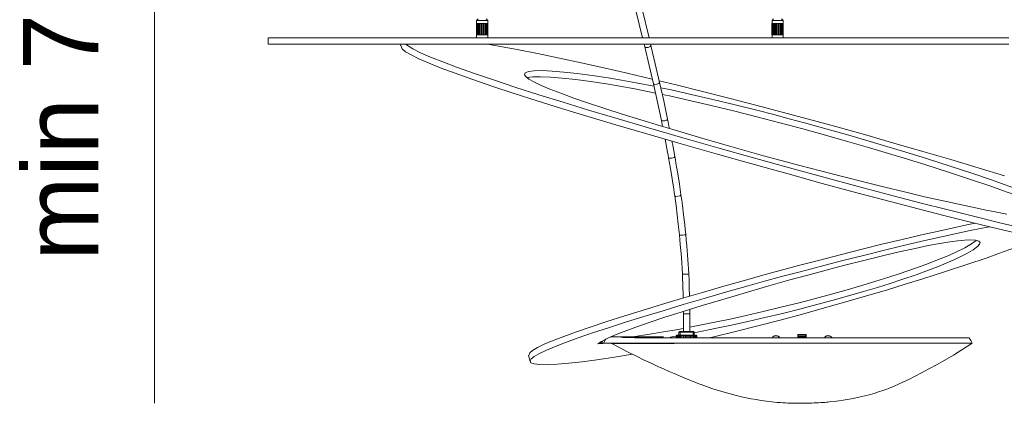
# Model space of a CAD drawing. Header units: inches. Extents: x 6.96 to 9.79, y -11.91 to -6.86.
# Tile 2 of 6: x 6.96 to 8.75, y -8.94 to -8.24. Entities that reach past the tile are written whole.
import ezdxf

# ---------------------------------------------------------------- set-up
doc = ezdxf.new("R2010")
doc.units = ezdxf.units.IN
doc.header["$MEASUREMENT"] = 0
doc.layers.add('Livello 1', color=7, linetype='Continuous')

msp = doc.modelspace()

# ---------------------------------------------------------------- linework, layer by layer
at = {"layer": 'Livello 1', "color": 179, "lineweight": 9, "true_color": 0x231f20}
msp.add_lwpolyline([(7.2051, -6.8881), (7.2051, -8.9369)], dxfattribs=at)
at = {"layer": 'Livello 1', "color": 179, "lineweight": 5, "true_color": 0x231f20}
for points in [[(8.0817, -8.2215), (8.0938, -8.2713)], [(8.1056, -8.2713), (8.0929, -8.2188)], [(7.7915, -8.2656), (7.7915, -8.2454)], [(7.7915, -8.2454), (7.7916, -8.2454), (7.7919, -8.2454)], [(7.7946, -8.2367), (7.7917, -8.2397)], [(7.8018, -8.2397), (7.7947, -8.2397), (7.7917, -8.2397)], [(7.7917, -8.2397), (7.7917, -8.2454)], [(7.7923, -8.2454), (7.7919, -8.2454)], [(7.7919, -8.2454), (7.7919, -8.2656)], [(7.7923, -8.2656), (7.7923, -8.2454)], [(7.7923, -8.2454), (7.7929, -8.2454), (7.7936, -8.2454)], [(7.7941, -8.2454), (7.7936, -8.2454)], [(7.7936, -8.2454), (7.7936, -8.2656)], [(7.7941, -8.2454), (7.7941, -8.2656)], [(7.7943, -8.2454), (7.7941, -8.2454)], [(7.7943, -8.2656), (7.7943, -8.2454)], [(7.7943, -8.2454), (7.7952, -8.2454), (7.7962, -8.2454)], [(7.7968, -8.2454), (7.7962, -8.2454)], [(7.7962, -8.2454), (7.7962, -8.2656)], [(7.7968, -8.2454), (7.7968, -8.2656)], [(7.7972, -8.2454), (7.7968, -8.2454)], [(7.7972, -8.2656), (7.7972, -8.2454)], [(7.7972, -8.2454), (7.7983, -8.2454), (7.7995, -8.2454)], [(7.8001, -8.2454), (7.7995, -8.2454)], [(7.7995, -8.2454), (7.7995, -8.2656)], [(7.8001, -8.2454), (7.8001, -8.2656)], [(7.8006, -8.2454), (7.8001, -8.2454)], [(7.8006, -8.2656), (7.8006, -8.2454)], [(7.8006, -8.2454), (7.8018, -8.2454), (7.803, -8.2454)], [(7.8119, -8.2397), (7.809, -8.2397), (7.8018, -8.2397)], [(7.8036, -8.2454), (7.803, -8.2454)], [(7.803, -8.2454), (7.803, -8.2656)], [(7.8036, -8.2454), (7.8036, -8.2656)], [(7.8042, -8.2454), (7.8036, -8.2454)], [(7.8042, -8.2656), (7.8042, -8.2454)], [(7.8042, -8.2454), (7.8054, -8.2454), (7.8065, -8.2454)], [(7.8069, -8.2454), (7.8065, -8.2454)], [(7.8065, -8.2454), (7.8065, -8.2656)], [(7.8069, -8.2454), (7.8069, -8.2656)], [(7.8075, -8.2454), (7.8069, -8.2454)], [(7.8075, -8.2656), (7.8075, -8.2454)], [(7.8075, -8.2454), (7.8085, -8.2454), (7.8094, -8.2454)], [(7.8119, -8.2397), (7.809, -8.2367)], [(7.8096, -8.2454), (7.8094, -8.2454)], [(7.8094, -8.2454), (7.8094, -8.2656)], [(7.8096, -8.2454), (7.8096, -8.2656)], [(7.8102, -8.2454), (7.8096, -8.2454)], [(7.8102, -8.2656), (7.8102, -8.2454)], [(7.8102, -8.2454), (7.8108, -8.2454), (7.8114, -8.2454)], [(7.8114, -8.2454), (7.8114, -8.2656)], [(7.8118, -8.2454), (7.8114, -8.2454)], [(7.8118, -8.2656), (7.8118, -8.2454)], [(7.8118, -8.2454), (7.8121, -8.2454), (7.8122, -8.2454)], [(7.8119, -8.2454), (7.8119, -8.2397)], [(7.8122, -8.2454), (7.8122, -8.2656)], [(8.3293, -8.2656), (8.3293, -8.2454)], [(8.3293, -8.2454), (8.3294, -8.2454), (8.3297, -8.2454)], [(8.3324, -8.2367), (8.3296, -8.2397)], [(8.3396, -8.2397), (8.3325, -8.2397), (8.3296, -8.2397)], [(8.3296, -8.2397), (8.3296, -8.2454)], [(8.3301, -8.2454), (8.3297, -8.2454)], [(8.3297, -8.2454), (8.3297, -8.2656)], [(8.3301, -8.2656), (8.3301, -8.2454)], [(8.3301, -8.2454), (8.3307, -8.2454), (8.3313, -8.2454)], [(8.3319, -8.2454), (8.3313, -8.2454)], [(8.3313, -8.2454), (8.3313, -8.2656)], [(8.3319, -8.2454), (8.3319, -8.2656)], [(8.332, -8.2454), (8.3319, -8.2454)], [(8.332, -8.2656), (8.332, -8.2454)], [(8.332, -8.2454), (8.3329, -8.2454), (8.3339, -8.2454)], [(8.3346, -8.2454), (8.3339, -8.2454)], [(8.3339, -8.2454), (8.3339, -8.2656)], [(8.3346, -8.2454), (8.3346, -8.2656)], [(8.335, -8.2454), (8.3346, -8.2454)], [(8.335, -8.2656), (8.335, -8.2454)], [(8.335, -8.2454), (8.3361, -8.2454), (8.3372, -8.2454)], [(8.3379, -8.2454), (8.3372, -8.2454)], [(8.3372, -8.2454), (8.3372, -8.2656)], [(8.3379, -8.2454), (8.3379, -8.2656)], [(8.3384, -8.2454), (8.3379, -8.2454)], [(8.3384, -8.2656), (8.3384, -8.2454)], [(8.3384, -8.2454), (8.3396, -8.2454), (8.3409, -8.2454)], [(8.3497, -8.2397), (8.3467, -8.2397), (8.3396, -8.2397)], [(8.3414, -8.2454), (8.3409, -8.2454)], [(8.3409, -8.2454), (8.3409, -8.2656)], [(8.3414, -8.2454), (8.3414, -8.2656)], [(8.342, -8.2454), (8.3414, -8.2454)], [(8.342, -8.2656), (8.342, -8.2454)], [(8.342, -8.2454), (8.3432, -8.2454), (8.3443, -8.2454)], [(8.3446, -8.2454), (8.3443, -8.2454)], [(8.3443, -8.2454), (8.3443, -8.2656)], [(8.3446, -8.2454), (8.3446, -8.2656)], [(8.3453, -8.2454), (8.3446, -8.2454)], [(8.3453, -8.2656), (8.3453, -8.2454)], [(8.3453, -8.2454), (8.3463, -8.2454), (8.3472, -8.2454)], [(8.3497, -8.2397), (8.3468, -8.2367)], [(8.3473, -8.2454), (8.3472, -8.2454)], [(8.3472, -8.2454), (8.3472, -8.2656)], [(8.3473, -8.2454), (8.3473, -8.2656)], [(8.3479, -8.2454), (8.3473, -8.2454)], [(8.3479, -8.2656), (8.3479, -8.2454)], [(8.3479, -8.2454), (8.3486, -8.2454), (8.3491, -8.2454)], [(8.3491, -8.2454), (8.3491, -8.2656)], [(8.3495, -8.2454), (8.3491, -8.2454)], [(8.3495, -8.2656), (8.3495, -8.2454)], [(8.3495, -8.2454), (8.3498, -8.2454), (8.35, -8.2454)], [(8.3497, -8.2454), (8.3497, -8.2397)], [(8.35, -8.2454), (8.35, -8.2656)], [(7.412, -8.2713), (7.412, -8.2828)], [(7.412, -8.2713), (7.412, -8.2828)], [(7.7867, -8.2713), (7.7314, -8.2713), (7.6793, -8.2713), (7.6302, -8.2713), (7.5845, -8.2713), (7.5424, -8.2713), (7.5122, -8.2713), (7.4848, -8.2713), (7.4606, -8.2713), (7.4404, -8.2713), (7.425, -8.2713), (7.4167, -8.2713), (7.4126, -8.2713)], [(7.7867, -8.2713), (7.7314, -8.2713), (7.6793, -8.2713), (7.6302, -8.2713), (7.5845, -8.2713), (7.5424, -8.2713), (7.5122, -8.2713), (7.4848, -8.2713), (7.4606, -8.2713), (7.4404, -8.2713), (7.425, -8.2713), (7.4167, -8.2713), (7.4126, -8.2713)], [(8.7607, -8.2713), (8.7099, -8.2713), (8.6572, -8.2713), (8.6069, -8.2713), (8.5569, -8.2713), (8.5069, -8.2713), (8.4571, -8.2713), (8.4081, -8.2713), (8.3407, -8.2713), (8.2751, -8.2713), (8.211, -8.2713), (8.1487, -8.2713), (8.0887, -8.2713), (8.031, -8.2713), (7.966, -8.2713), (7.9037, -8.2713), (7.844, -8.2713), (7.7867, -8.2713)], [(8.7607, -8.2713), (8.7099, -8.2713), (8.6572, -8.2713), (8.6069, -8.2713), (8.5569, -8.2713), (8.5069, -8.2713), (8.4571, -8.2713), (8.4081, -8.2713), (8.3407, -8.2713), (8.2751, -8.2713), (8.211, -8.2713), (8.1487, -8.2713), (8.0887, -8.2713), (8.031, -8.2713), (7.966, -8.2713), (7.9037, -8.2713), (7.844, -8.2713), (7.7867, -8.2713)], [(7.7915, -8.2656), (7.7916, -8.2656), (7.7919, -8.2656)], [(7.7917, -8.2656), (7.7917, -8.2713)], [(7.7923, -8.2656), (7.7919, -8.2656)], [(7.7923, -8.2656), (7.7929, -8.2656), (7.7936, -8.2656)], [(7.7941, -8.2656), (7.7936, -8.2656)], [(7.7943, -8.2656), (7.7941, -8.2656)], [(7.7943, -8.2656), (7.7952, -8.2656), (7.7962, -8.2656)], [(7.7968, -8.2656), (7.7962, -8.2656)], [(7.7972, -8.2656), (7.7968, -8.2656)], [(7.7972, -8.2656), (7.7983, -8.2656), (7.7995, -8.2656)], [(7.8001, -8.2656), (7.7995, -8.2656)], [(7.8006, -8.2656), (7.8001, -8.2656)], [(7.8006, -8.2656), (7.8018, -8.2656), (7.803, -8.2656)], [(7.8036, -8.2656), (7.803, -8.2656)], [(7.8042, -8.2656), (7.8036, -8.2656)], [(7.8042, -8.2656), (7.8054, -8.2656), (7.8065, -8.2656)], [(7.8069, -8.2656), (7.8065, -8.2656)], [(7.8075, -8.2656), (7.8069, -8.2656)], [(7.8075, -8.2656), (7.8085, -8.2656), (7.8094, -8.2656)], [(7.8096, -8.2656), (7.8094, -8.2656)], [(7.8102, -8.2656), (7.8096, -8.2656)], [(7.8102, -8.2656), (7.8108, -8.2656), (7.8114, -8.2656)], [(7.8118, -8.2656), (7.8114, -8.2656)], [(7.8118, -8.2656), (7.8121, -8.2656), (7.8122, -8.2656)], [(7.8119, -8.2713), (7.8119, -8.2656)], [(8.3293, -8.2656), (8.3294, -8.2656), (8.3297, -8.2656)], [(8.3296, -8.2656), (8.3296, -8.2713)], [(8.3301, -8.2656), (8.3297, -8.2656)], [(8.3301, -8.2656), (8.3307, -8.2656), (8.3313, -8.2656)], [(8.3319, -8.2656), (8.3313, -8.2656)], [(8.332, -8.2656), (8.3319, -8.2656)], [(8.332, -8.2656), (8.3329, -8.2656), (8.3339, -8.2656)], [(8.3346, -8.2656), (8.3339, -8.2656)], [(8.335, -8.2656), (8.3346, -8.2656)], [(8.335, -8.2656), (8.3361, -8.2656), (8.3372, -8.2656)], [(8.3379, -8.2656), (8.3372, -8.2656)], [(8.3384, -8.2656), (8.3379, -8.2656)], [(8.3384, -8.2656), (8.3396, -8.2656), (8.3409, -8.2656)], [(8.3414, -8.2656), (8.3409, -8.2656)], [(8.342, -8.2656), (8.3414, -8.2656)], [(8.342, -8.2656), (8.3432, -8.2656), (8.3443, -8.2656)], [(8.3446, -8.2656), (8.3443, -8.2656)], [(8.3453, -8.2656), (8.3446, -8.2656)], [(8.3453, -8.2656), (8.3463, -8.2656), (8.3472, -8.2656)], [(8.3473, -8.2656), (8.3472, -8.2656)], [(8.3479, -8.2656), (8.3473, -8.2656)], [(8.3479, -8.2656), (8.3486, -8.2656), (8.3491, -8.2656)], [(8.3495, -8.2656), (8.3491, -8.2656)], [(8.3495, -8.2656), (8.3498, -8.2656), (8.35, -8.2656)], [(8.3497, -8.2713), (8.3497, -8.2656)], [(7.7867, -8.2828), (7.7314, -8.2828), (7.6793, -8.2828), (7.6302, -8.2828), (7.5845, -8.2828), (7.5424, -8.2828), (7.5122, -8.2828), (7.4848, -8.2828), (7.4606, -8.2828), (7.4404, -8.2828), (7.425, -8.2828), (7.4167, -8.2828), (7.4126, -8.2828)], [(7.7867, -8.2828), (7.7314, -8.2828), (7.6793, -8.2828), (7.6302, -8.2828), (7.5845, -8.2828), (7.5424, -8.2828), (7.5122, -8.2828), (7.4848, -8.2828), (7.4606, -8.2828), (7.4404, -8.2828), (7.425, -8.2828), (7.4167, -8.2828), (7.4126, -8.2828)], [(7.6535, -8.2837), (7.6507, -8.283)], [(7.6537, -8.2828), (7.6532, -8.285)], [(8.7881, -8.6303), (8.7412, -8.6193), (8.6934, -8.6076), (8.6447, -8.5955), (8.5956, -8.583), (8.5469, -8.5702), (8.4837, -8.5534), (8.421, -8.5364), (8.3588, -8.5192), (8.293, -8.5009), (8.2281, -8.4827), (8.1643, -8.4645), (8.1018, -8.4464), (8.0407, -8.4285), (7.9924, -8.414), (7.9461, -8.3998), (7.902, -8.386), (7.8603, -8.3727), (7.8211, -8.3598), (7.7849, -8.3474), (7.7524, -8.3358), (7.7271, -8.3263), (7.7051, -8.3175), (7.6868, -8.3095), (7.6726, -8.3025), (7.6624, -8.2965), (7.6561, -8.2914), (7.6535, -8.2851)], [(8.7909, -8.6191), (8.7441, -8.6082), (8.6962, -8.5965), (8.6476, -8.5843), (8.5985, -8.5718), (8.5498, -8.5591), (8.4866, -8.5423), (8.4239, -8.5253), (8.3616, -8.5081), (8.2958, -8.4898), (8.231, -8.4715), (8.1672, -8.4534), (8.1046, -8.4353), (8.0436, -8.4173), (7.9953, -8.4029), (7.949, -8.3887), (7.9049, -8.3749), (7.8631, -8.3616), (7.824, -8.3486), (7.7878, -8.3363), (7.7553, -8.3246), (7.73, -8.3152), (7.708, -8.3064), (7.6896, -8.2984), (7.6755, -8.2914), (7.6621, -8.2828)], [(8.7607, -8.2828), (8.7099, -8.2828), (8.6572, -8.2828), (8.6069, -8.2828), (8.5569, -8.2828), (8.5069, -8.2828), (8.4571, -8.2828), (8.4081, -8.2828), (8.3407, -8.2828), (8.2751, -8.2828), (8.211, -8.2828), (8.1487, -8.2828), (8.0887, -8.2828), (8.031, -8.2828), (7.966, -8.2828), (7.9037, -8.2828), (7.844, -8.2828), (7.7867, -8.2828)], [(8.7607, -8.2828), (8.7099, -8.2828), (8.6572, -8.2828), (8.6069, -8.2828), (8.5569, -8.2828), (8.5069, -8.2828), (8.4571, -8.2828), (8.4081, -8.2828), (8.3407, -8.2828), (8.2751, -8.2828), (8.211, -8.2828), (8.1487, -8.2828), (8.0887, -8.2828), (8.031, -8.2828), (7.966, -8.2828), (7.9037, -8.2828), (7.844, -8.2828), (7.7867, -8.2828)], [(7.8118, -8.2829), (7.8313, -8.2863), (7.8655, -8.2927), (7.9026, -8.3), (7.9427, -8.3083), (7.9823, -8.3169), (8.0235, -8.3261), (8.066, -8.3359), (8.1115, -8.3466)], [(8.0966, -8.2828), (8.0978, -8.2879)], [(8.0978, -8.2879), (8.0999, -8.2892), (8.104, -8.2889), (8.1078, -8.2873), (8.109, -8.2852)], [(8.0978, -8.2879), (8.1057, -8.3214), (8.1135, -8.355)], [(8.109, -8.2852), (8.1084, -8.2828)], [(8.1248, -8.3525), (8.117, -8.3187), (8.109, -8.2852)], [(8.757, -8.5923), (8.7387, -8.589), (8.7197, -8.5852), (8.6945, -8.58), (8.6693, -8.5746), (8.6442, -8.5691), (8.607, -8.5607), (8.5706, -8.5521), (8.5351, -8.5436), (8.5009, -8.535), (8.4576, -8.5241), (8.4175, -8.5137), (8.3804, -8.5039), (8.3461, -8.4947), (8.3141, -8.486), (8.284, -8.4777), (8.2418, -8.4657), (8.202, -8.4542), (8.1634, -8.4428), (8.1262, -8.4316), (8.0906, -8.4207), (8.0568, -8.4102), (8.0251, -8.4), (7.9956, -8.3903), (7.9689, -8.381), (7.9452, -8.3724), (7.9249, -8.3646), (7.9083, -8.3576), (7.8957, -8.3515), (7.8868, -8.3463), (7.8813, -8.342), (7.879, -8.3384), (7.8803, -8.3348), (7.8864, -8.3324), (7.8967, -8.3313), (7.911, -8.3311), (7.9292, -8.332), (7.9506, -8.3337), (7.9749, -8.3363), (8.0018, -8.3398), (8.0312, -8.3442), (8.0555, -8.3482), (8.0824, -8.3531), (8.1145, -8.3595)], [(7.8834, -8.3436), (7.8834, -8.3436), (7.8938, -8.3424), (7.9082, -8.3423), (7.9263, -8.3431), (7.9477, -8.3448), (7.9721, -8.3475), (7.9989, -8.3509), (8.0283, -8.3553), (8.0527, -8.3594), (8.0795, -8.3643), (8.1173, -8.3719)], [(8.1135, -8.355), (8.1156, -8.3563), (8.1197, -8.356), (8.1235, -8.3545), (8.1248, -8.3525)], [(8.1241, -8.3497), (8.155, -8.3571), (8.2029, -8.369), (8.2511, -8.3813), (8.2998, -8.3939), (8.3483, -8.4067), (8.396, -8.4196), (8.4431, -8.4325), (8.4977, -8.4477), (8.5514, -8.4629), (8.6041, -8.4781), (8.6548, -8.4931), (8.7047, -8.508), (8.7526, -8.5227)], [(8.1393, -8.4193), (8.1323, -8.3858), (8.1248, -8.3525)], [(8.1135, -8.355), (8.121, -8.3882), (8.1281, -8.4217)], [(8.1269, -8.3621), (8.1457, -8.3661), (8.1824, -8.3743), (8.2216, -8.3834), (8.2625, -8.3933), (8.3045, -8.4039), (8.3327, -8.4111), (8.3608, -8.4186), (8.3886, -8.4262), (8.4297, -8.4375), (8.4696, -8.4489), (8.508, -8.4601), (8.5446, -8.4709), (8.5793, -8.4815), (8.6123, -8.4917), (8.654, -8.505), (8.6935, -8.518), (8.731, -8.5307), (8.7523, -8.5383), (8.7727, -8.5456)], [(8.1297, -8.3745), (8.1428, -8.3772), (8.1795, -8.3854), (8.2186, -8.3945), (8.2596, -8.4044), (8.3016, -8.415), (8.3298, -8.4223), (8.3579, -8.4297), (8.3857, -8.4373), (8.4269, -8.4486), (8.4667, -8.4601), (8.5051, -8.4712), (8.5417, -8.4821), (8.5764, -8.4926), (8.6094, -8.5028), (8.6511, -8.5161), (8.6906, -8.5291), (8.7281, -8.5418), (8.7494, -8.5494), (8.7698, -8.5568)], [(8.1281, -8.4217), (8.13, -8.4228), (8.1342, -8.4226), (8.138, -8.4211), (8.1393, -8.4193)], [(8.1281, -8.4217), (8.1304, -8.4328)], [(8.1429, -8.4366), (8.1413, -8.429), (8.1404, -8.4241), (8.1393, -8.4193)], [(8.135, -8.456), (8.1395, -8.4799), (8.1403, -8.4848), (8.1412, -8.4897)], [(8.1525, -8.4876), (8.1506, -8.4771), (8.1487, -8.4666), (8.1474, -8.4596)], [(8.1412, -8.4897), (8.1431, -8.4906), (8.1472, -8.4904), (8.1511, -8.4892), (8.1525, -8.4876)], [(8.1412, -8.4897), (8.1429, -8.4994), (8.1446, -8.5092), (8.1477, -8.5279), (8.1505, -8.5468), (8.1515, -8.553), (8.1524, -8.5593)], [(8.1638, -8.5576), (8.1623, -8.5476), (8.1608, -8.5376), (8.1578, -8.5188), (8.1547, -8.4999), (8.1536, -8.4938), (8.1525, -8.4876)], [(8.1524, -8.5593), (8.1542, -8.5601), (8.1583, -8.5599), (8.1622, -8.5589), (8.1638, -8.5576)], [(8.1524, -8.5593), (8.1536, -8.5681), (8.1548, -8.5769), (8.1569, -8.5939), (8.1589, -8.6109), (8.16, -8.6207), (8.1609, -8.6304)], [(8.1724, -8.6293), (8.1715, -8.6202), (8.1706, -8.6112), (8.1686, -8.594), (8.1664, -8.5769), (8.1651, -8.5673), (8.1638, -8.5576)], [(8.6991, -8.609), (8.6843, -8.612), (8.6598, -8.6173), (8.6354, -8.6227), (8.5992, -8.6309), (8.5638, -8.6392), (8.5292, -8.6475), (8.4958, -8.6558), (8.4534, -8.6666), (8.414, -8.6767), (8.3777, -8.6863), (8.3441, -8.6953), (8.3128, -8.7038), (8.2835, -8.712), (8.2421, -8.7237), (8.2029, -8.7351), (8.1649, -8.7463), (8.1282, -8.7573), (8.0932, -8.768), (8.06, -8.7784), (8.0288, -8.7884), (8, -8.7979), (7.9738, -8.8069), (7.9506, -8.8153), (7.9308, -8.823), (7.9148, -8.8297), (7.9025, -8.8357), (7.8937, -8.8408), (7.8884, -8.845), (7.8867, -8.85)], [(8.7253, -8.6154), (8.7119, -8.618), (8.6872, -8.6231), (8.6627, -8.6284), (8.6383, -8.6338), (8.6021, -8.642), (8.5666, -8.6503), (8.5321, -8.6587), (8.4987, -8.667), (8.4563, -8.6777), (8.4169, -8.6879), (8.3806, -8.6974), (8.3469, -8.7064), (8.3157, -8.7149), (8.2864, -8.7231), (8.245, -8.7349), (8.2057, -8.7462), (8.1678, -8.7574), (8.1311, -8.7684), (8.096, -8.7791), (8.0628, -8.7895), (8.0317, -8.7995), (8.0029, -8.809), (7.9767, -8.8181), (7.9536, -8.8265), (7.9337, -8.8341), (7.9176, -8.8409), (7.9053, -8.8468), (7.8967, -8.8519), (7.8913, -8.8562), (7.889, -8.8596), (7.8904, -8.8632), (7.8963, -8.8655), (7.9065, -8.8667), (7.9207, -8.8668), (7.9385, -8.866), (7.9597, -8.8642), (7.9838, -8.8617), (8.0103, -8.8582), (8.0391, -8.8539), (8.0754, -8.8477)], [(8.0125, -8.8288), (8.0192, -8.8243), (8.0294, -8.819), (8.043, -8.813), (8.0605, -8.8061), (8.0815, -8.7984), (8.1057, -8.79), (8.1324, -8.7811), (8.1662, -8.7703), (8.2021, -8.7591), (8.2398, -8.7478), (8.279, -8.7362), (8.3196, -8.7244), (8.3618, -8.7125), (8.3945, -8.7035), (8.4282, -8.6945), (8.4624, -8.6855), (8.4967, -8.6767), (8.5305, -8.6685), (8.5633, -8.6608), (8.5899, -8.6549), (8.6141, -8.6499), (8.6352, -8.646), (8.653, -8.6431), (8.6679, -8.6411), (8.68, -8.6398), (8.6896, -8.6394), (8.7002, -8.6398), (8.7062, -8.6415), (8.7083, -8.6441), (8.7074, -8.6475), (8.7039, -8.6516), (8.6958, -8.6578), (8.6833, -8.6651), (8.6659, -8.6736), (8.651, -8.6801), (8.634, -8.6871), (8.6145, -8.6946), (8.592, -8.7028), (8.566, -8.7118), (8.5449, -8.7186), (8.5215, -8.7259), (8.496, -8.7336), (8.469, -8.7415), (8.4406, -8.7494), (8.4114, -8.7573), (8.3817, -8.7651), (8.3487, -8.7733), (8.3164, -8.781), (8.2854, -8.7882), (8.256, -8.7947), (8.2285, -8.8005), (8.188, -8.8086)], [(8.1609, -8.6304), (8.1627, -8.631), (8.1668, -8.6309), (8.1708, -8.6302), (8.1724, -8.6293)], [(8.1609, -8.6304), (8.1618, -8.639), (8.1626, -8.6477), (8.1639, -8.6642), (8.1651, -8.6807), (8.1658, -8.6913), (8.1664, -8.7018)], [(8.1778, -8.7013), (8.1774, -8.6924), (8.1768, -8.6837), (8.1757, -8.667), (8.1744, -8.6504), (8.1734, -8.6398), (8.1724, -8.6293)], [(8.7013, -8.6401), (8.701, -8.6405), (8.6929, -8.6467), (8.6804, -8.654), (8.663, -8.6625), (8.6482, -8.669), (8.6311, -8.6759), (8.6115, -8.6834), (8.5891, -8.6916), (8.5631, -8.7006), (8.542, -8.7075), (8.5185, -8.7149), (8.4932, -8.7224), (8.4661, -8.7303), (8.4377, -8.7383), (8.4085, -8.7462), (8.3787, -8.754), (8.3458, -8.7622), (8.3136, -8.7699), (8.2824, -8.7771), (8.2531, -8.7836), (8.2256, -8.7894), (8.1798, -8.7986)], [(8.2157, -8.8178), (8.2235, -8.8159), (8.2631, -8.8064), (8.3037, -8.7962), (8.3445, -8.7855), (8.3851, -8.7746), (8.4252, -8.7635), (8.4642, -8.7524), (8.5018, -8.7414), (8.5378, -8.7308), (8.5718, -8.7204), (8.6043, -8.7103), (8.6453, -8.6972), (8.6843, -8.6845), (8.7211, -8.6719), (8.7421, -8.6645), (8.7622, -8.6572), (8.7811, -8.6501), (8.8148, -8.6364)], [(8.1664, -8.7018), (8.168, -8.7021), (8.1721, -8.7021), (8.1762, -8.7018), (8.1778, -8.7013)], [(8.1664, -8.7018), (8.1668, -8.7101), (8.1671, -8.7183), (8.1679, -8.7454)], [(8.1794, -8.742), (8.1789, -8.7255), (8.1784, -8.7134), (8.1778, -8.7013)], [(8.1682, -8.7697), (8.1682, -8.774)], [(8.1682, -8.774), (8.1699, -8.774), (8.174, -8.774), (8.1781, -8.774), (8.1798, -8.774)], [(8.1682, -8.774), (8.1682, -8.8061)], [(8.1798, -8.774), (8.1798, -8.7661)], [(8.1798, -8.8061), (8.1798, -8.774)], [(8.1682, -8.8006), (8.1513, -8.8038), (8.1284, -8.8078), (8.1068, -8.8114), (8.0763, -8.8163)], [(8.0501, -8.8163), (8.0444, -8.8163), (8.0356, -8.8163)], [(8.688, -8.8178), (8.6876, -8.8178), (8.6856, -8.8178), (8.6822, -8.8178), (8.6772, -8.8178), (8.6705, -8.8178), (8.6615, -8.8178), (8.6503, -8.8178), (8.6331, -8.8178), (8.6117, -8.8178), (8.5998, -8.8178), (8.587, -8.8178), (8.5729, -8.8178), (8.558, -8.8178), (8.5415, -8.8178), (8.5245, -8.8178), (8.489, -8.8178), (8.4586, -8.8178), (8.4282, -8.8178), (8.3893, -8.8178), (8.3508, -8.8178), (8.3124, -8.8177), (8.2751, -8.8177), (8.2321, -8.8177), (8.191, -8.8178), (8.1646, -8.8178), (8.1392, -8.8179), (8.115, -8.8178), (8.0925, -8.8178), (8.08, -8.8177), (8.0685, -8.8174), (8.0585, -8.817), (8.0501, -8.8163)], [(8.1318, -8.8163), (8.1195, -8.8163), (8.0968, -8.8163), (8.078, -8.8163), (8.0518, -8.8163)], [(8.1555, -8.8147), (8.1542, -8.8149), (8.1438, -8.8167)], [(8.156, -8.8133), (8.1553, -8.814)], [(8.1553, -8.814), (8.1556, -8.8138)], [(8.1553, -8.814), (8.1555, -8.8138)], [(8.1553, -8.8179), (8.1553, -8.814)], [(8.1553, -8.8179), (8.1553, -8.814)], [(8.1556, -8.814), (8.1554, -8.814), (8.1553, -8.814)], [(8.1553, -8.814), (8.1553, -8.814)], [(8.1553, -8.814), (8.1553, -8.8179)], [(8.1555, -8.8138), (8.1555, -8.8138)], [(8.1556, -8.8138), (8.1555, -8.8138)], [(8.1556, -8.814), (8.1559, -8.8138)], [(8.1556, -8.8179), (8.1556, -8.814)], [(8.1558, -8.814), (8.156, -8.8138)], [(8.1558, -8.8179), (8.1558, -8.814)], [(8.1566, -8.814), (8.1561, -8.814), (8.1558, -8.814)], [(8.1559, -8.8138), (8.1559, -8.8139)], [(8.156, -8.8138), (8.1559, -8.8138)], [(8.156, -8.8133), (8.1577, -8.8133), (8.1628, -8.8133), (8.17, -8.8133), (8.178, -8.8133), (8.1852, -8.8133), (8.1902, -8.8133), (8.192, -8.8133)], [(8.1566, -8.814), (8.1567, -8.8139), (8.1569, -8.8138)], [(8.1566, -8.8179), (8.1566, -8.814)], [(8.1568, -8.814), (8.157, -8.8139), (8.157, -8.8138)], [(8.1568, -8.8179), (8.1568, -8.814)], [(8.158, -8.814), (8.1574, -8.814), (8.1568, -8.814)], [(8.1569, -8.8138), (8.1569, -8.814)], [(8.157, -8.8138), (8.157, -8.8138), (8.1569, -8.8138)], [(8.158, -8.814), (8.1583, -8.8138)], [(8.158, -8.8179), (8.158, -8.814)], [(8.1583, -8.8138), (8.1583, -8.8179)], [(8.1586, -8.8138), (8.1583, -8.8138)], [(8.1584, -8.814), (8.1586, -8.8138)], [(8.1584, -8.8179), (8.1584, -8.814)], [(8.16, -8.814), (8.1591, -8.814), (8.1584, -8.814)], [(8.1614, -8.8061), (8.16, -8.8076)], [(8.174, -8.8076), (8.167, -8.8076), (8.1619, -8.8076), (8.16, -8.8076)], [(8.16, -8.8076), (8.16, -8.8133)], [(8.16, -8.814), (8.1602, -8.8138)], [(8.16, -8.8179), (8.16, -8.814)], [(8.1602, -8.8138), (8.1602, -8.8179)], [(8.1606, -8.8138), (8.1602, -8.8138)], [(8.1604, -8.814), (8.1606, -8.8138)], [(8.1604, -8.8179), (8.1604, -8.814)], [(8.1624, -8.814), (8.1614, -8.814), (8.1604, -8.814)], [(8.1614, -8.8061), (8.1631, -8.8061), (8.1677, -8.8061), (8.174, -8.8061), (8.1803, -8.8061), (8.1849, -8.8061), (8.1865, -8.8061)], [(8.1621, -8.8061), (8.1621, -8.8133)], [(8.1624, -8.814), (8.1625, -8.8138)], [(8.1624, -8.8179), (8.1624, -8.814)], [(8.1625, -8.8138), (8.1625, -8.8179)], [(8.163, -8.8138), (8.1625, -8.8138)], [(8.1628, -8.814), (8.163, -8.8138)], [(8.1628, -8.8179), (8.1628, -8.814)], [(8.1651, -8.814), (8.1639, -8.814), (8.1628, -8.814)], [(8.1651, -8.814), (8.1652, -8.8138)], [(8.1651, -8.8178), (8.1651, -8.814)], [(8.1652, -8.8138), (8.1652, -8.8178)], [(8.1657, -8.8138), (8.1652, -8.8138)], [(8.1656, -8.814), (8.1657, -8.8138)], [(8.1656, -8.8178), (8.1656, -8.814)], [(8.1681, -8.814), (8.1668, -8.814), (8.1656, -8.814)], [(8.1681, -8.814), (8.1682, -8.8138)], [(8.1681, -8.8178), (8.1681, -8.814)], [(8.1682, -8.8138), (8.1682, -8.8178)], [(8.1687, -8.8138), (8.1682, -8.8138)], [(8.1686, -8.814), (8.1687, -8.8138)], [(8.1686, -8.8178), (8.1686, -8.814)], [(8.1713, -8.814), (8.17, -8.814), (8.1686, -8.814)], [(8.1713, -8.8138), (8.1713, -8.8178)], [(8.1719, -8.8138), (8.1713, -8.8138)], [(8.1713, -8.814), (8.1713, -8.8138)], [(8.1713, -8.8178), (8.1713, -8.814)], [(8.1718, -8.814), (8.1719, -8.8138)], [(8.1718, -8.8178), (8.1718, -8.814)], [(8.1745, -8.814), (8.1732, -8.814), (8.1718, -8.814)], [(8.188, -8.8076), (8.1861, -8.8076), (8.181, -8.8076), (8.174, -8.8076)], [(8.1751, -8.8138), (8.1745, -8.8138)], [(8.1745, -8.814), (8.1745, -8.8138)], [(8.1745, -8.8178), (8.1745, -8.814)], [(8.1751, -8.8138), (8.1751, -8.8178)], [(8.1751, -8.814), (8.1751, -8.8138)], [(8.1751, -8.8178), (8.1751, -8.814)], [(8.1778, -8.814), (8.1764, -8.814), (8.1751, -8.814)], [(8.1782, -8.8138), (8.1777, -8.8138)], [(8.1778, -8.814), (8.1777, -8.8138)], [(8.1778, -8.8178), (8.1778, -8.814)], [(8.1782, -8.8138), (8.1782, -8.8178)], [(8.1784, -8.814), (8.1782, -8.8138)], [(8.1784, -8.8178), (8.1784, -8.814)], [(8.1809, -8.814), (8.1796, -8.814), (8.1784, -8.814)], [(8.1813, -8.8138), (8.1809, -8.8138), (8.1808, -8.8138)], [(8.1809, -8.814), (8.1808, -8.8139), (8.1808, -8.8138)], [(8.1809, -8.8178), (8.1809, -8.814)], [(8.1813, -8.8138), (8.1813, -8.8178)], [(8.1814, -8.814), (8.1813, -8.8139), (8.1813, -8.8138)], [(8.1814, -8.8178), (8.1814, -8.814)], [(8.1838, -8.814), (8.1827, -8.814), (8.1814, -8.814)], [(8.1841, -8.8138), (8.1837, -8.8138)], [(8.1838, -8.814), (8.1837, -8.8138)], [(8.1838, -8.8178), (8.1838, -8.814)], [(8.1841, -8.8138), (8.1841, -8.8178)], [(8.1843, -8.814), (8.1841, -8.8138)], [(8.1843, -8.8178), (8.1843, -8.814)], [(8.1864, -8.814), (8.1854, -8.814), (8.1843, -8.814)], [(8.1859, -8.8061), (8.1859, -8.8133)], [(8.1867, -8.8138), (8.1862, -8.8138)], [(8.1864, -8.814), (8.1862, -8.8138)], [(8.1864, -8.8178), (8.1864, -8.814)], [(8.188, -8.8076), (8.1865, -8.8061)], [(8.1867, -8.8138), (8.1867, -8.8178)], [(8.1869, -8.814), (8.1867, -8.8138)], [(8.1869, -8.8178), (8.1869, -8.814)], [(8.1886, -8.814), (8.1878, -8.814), (8.1869, -8.814)], [(8.188, -8.8133), (8.188, -8.8076)], [(8.1888, -8.8138), (8.1884, -8.8138)], [(8.1886, -8.814), (8.1884, -8.8138)], [(8.1886, -8.8178), (8.1886, -8.814)], [(8.1888, -8.8138), (8.1888, -8.8178)], [(8.189, -8.814), (8.1888, -8.8138)], [(8.189, -8.8178), (8.189, -8.814)], [(8.1905, -8.814), (8.1898, -8.814), (8.189, -8.814)], [(8.1905, -8.8138), (8.1902, -8.8138)], [(8.1905, -8.814), (8.1902, -8.8138)], [(8.1905, -8.8138), (8.1905, -8.8178)], [(8.1907, -8.814), (8.1905, -8.8138)], [(8.1905, -8.8178), (8.1905, -8.814)], [(8.1907, -8.8178), (8.1907, -8.814)], [(8.1917, -8.814), (8.1913, -8.814), (8.1907, -8.814)], [(8.1916, -8.8138), (8.1915, -8.8138)], [(8.1917, -8.814), (8.1915, -8.8138)], [(8.1916, -8.8138), (8.1916, -8.814)], [(8.1919, -8.814), (8.1916, -8.8138)], [(8.1917, -8.8178), (8.1917, -8.814)], [(8.1919, -8.8178), (8.1919, -8.814)], [(8.1925, -8.814), (8.1923, -8.814), (8.1919, -8.814)], [(8.1927, -8.814), (8.192, -8.8133)], [(8.1923, -8.8138), (8.1922, -8.8138)], [(8.1925, -8.814), (8.1922, -8.8138)], [(8.1923, -8.8138), (8.1923, -8.8139)], [(8.1926, -8.814), (8.1923, -8.8138)], [(8.1925, -8.8178), (8.1925, -8.814)], [(8.1926, -8.8178), (8.1926, -8.814)], [(8.1927, -8.814), (8.1927, -8.814), (8.1926, -8.814)], [(8.1927, -8.8178), (8.1927, -8.814)], [(8.3342, -8.8148), (8.3335, -8.8145), (8.3328, -8.8146)], [(8.3383, -8.8148), (8.3363, -8.8145), (8.3342, -8.8148)], [(8.3409, -8.8148), (8.3396, -8.8145), (8.3383, -8.8148)], [(8.3406, -8.8146), (8.3407, -8.8148), (8.3409, -8.8148)], [(8.3768, -8.8143), (8.3768, -8.8118)], [(8.3912, -8.8118), (8.3768, -8.8118)], [(8.3768, -8.8143), (8.3912, -8.8143)], [(8.3768, -8.8143), (8.3912, -8.8143)], [(8.3768, -8.8158), (8.3768, -8.8148), (8.3768, -8.8143)], [(8.3912, -8.8158), (8.3768, -8.8158)], [(8.3768, -8.8178), (8.3768, -8.8158)], [(8.377, -8.8118), (8.3914, -8.8118)], [(8.3912, -8.8143), (8.3912, -8.8118)], [(8.3912, -8.8126), (8.3914, -8.8126)], [(8.3912, -8.8143), (8.3912, -8.8148), (8.3912, -8.8158)], [(8.3914, -8.8152), (8.3912, -8.8152)], [(8.3912, -8.8152), (8.3914, -8.8152)], [(8.3914, -8.8158), (8.3912, -8.8158)], [(8.3912, -8.8178), (8.3912, -8.8158)], [(8.3914, -8.8118), (8.3914, -8.8126)], [(8.3914, -8.8152), (8.3914, -8.8126)], [(8.3914, -8.8152), (8.3914, -8.8154), (8.3914, -8.8158)], [(8.3914, -8.8152), (8.3914, -8.8152), (8.3914, -8.8152)], [(8.3914, -8.8178), (8.3914, -8.8158)], [(8.4292, -8.8148), (8.4286, -8.8145), (8.4279, -8.8146)], [(8.4334, -8.8148), (8.4313, -8.8145), (8.4292, -8.8148)], [(8.4359, -8.8148), (8.4347, -8.8145), (8.4334, -8.8148)], [(8.4357, -8.8146), (8.4358, -8.8148), (8.4359, -8.8148)], [(8.6941, -8.8278), (8.6913, -8.8226), (8.6883, -8.8176)], [(8.0161, -8.828), (8.0125, -8.8289)], [(8.0125, -8.8288), (8.0125, -8.8288), (8.0125, -8.8289)], [(8.0161, -8.828), (8.0158, -8.8267)], [(8.0178, -8.8278), (8.0161, -8.828)], [(8.0217, -8.828), (8.0161, -8.828)], [(8.0178, -8.8253), (8.0178, -8.8278)], [(8.0189, -8.8278), (8.0178, -8.8278)], [(8.0189, -8.8278), (8.0216, -8.8231)], [(8.0225, -8.8278), (8.0223, -8.8278), (8.0218, -8.8278), (8.021, -8.8278), (8.02, -8.8278), (8.0189, -8.8278)], [(8.0267, -8.8205), (8.0263, -8.8212), (8.0225, -8.8278)], [(8.0225, -8.8278), (8.0276, -8.8278), (8.035, -8.8278), (8.0414, -8.8278), (8.049, -8.8278), (8.0581, -8.8278), (8.0687, -8.8278)], [(8.0345, -8.8278), (8.0367, -8.8281), (8.0388, -8.829)], [(8.1992, -8.8278), (8.1748, -8.8278), (8.1516, -8.8279), (8.1296, -8.8279), (8.106, -8.8279), (8.0867, -8.8279), (8.0715, -8.828), (8.0587, -8.828), (8.0492, -8.8281), (8.0427, -8.8284), (8.0399, -8.8286), (8.039, -8.8289)], [(8.0391, -8.829), (8.0538, -8.8367), (8.0687, -8.8444), (8.0828, -8.8515), (8.097, -8.8583), (8.1093, -8.8642), (8.1216, -8.8699), (8.1321, -8.8746), (8.1425, -8.8793), (8.1512, -8.883), (8.1598, -8.8867), (8.1667, -8.8896), (8.1736, -8.8924), (8.1788, -8.8945), (8.1841, -8.8966), (8.188, -8.8982), (8.1919, -8.8997), (8.1963, -8.9014), (8.2006, -8.903), (8.2055, -8.9049), (8.2105, -8.9067), (8.22, -8.91), (8.2296, -8.9132), (8.2404, -8.9165), (8.2512, -8.9196), (8.2625, -8.9226), (8.2738, -8.9253), (8.2826, -8.9272), (8.2914, -8.9289), (8.3006, -8.9305), (8.3099, -8.932), (8.3148, -8.9327), (8.3195, -8.9333), (8.3245, -8.9339), (8.3292, -8.9344), (8.3342, -8.9349), (8.3391, -8.9354), (8.3443, -8.9359), (8.3495, -8.9362), (8.3538, -8.9365), (8.3582, -8.9368), (8.3613, -8.9369), (8.3641, -8.937), (8.3662, -8.9371), (8.3681, -8.9371), (8.3704, -8.9371), (8.373, -8.9371), (8.3747, -8.9371), (8.3765, -8.9371), (8.3784, -8.9371), (8.3804, -8.9371), (8.3848, -8.937), (8.3889, -8.9369), (8.3935, -8.9369), (8.3977, -8.9369), (8.4018, -8.9368), (8.4058, -8.9366), (8.4097, -8.9365), (8.4139, -8.9363), (8.4183, -8.936), (8.4231, -8.9357), (8.4258, -8.9354), (8.4285, -8.9352), (8.4314, -8.9349), (8.4343, -8.9346), (8.4428, -8.9337), (8.4511, -8.9326), (8.4588, -8.9315), (8.4664, -8.9302), (8.477, -8.9283), (8.4876, -8.926), (8.4933, -8.9248), (8.4988, -8.9234), (8.5038, -8.9222), (8.5087, -8.9209), (8.5131, -8.9197), (8.5174, -8.9184), (8.5214, -8.9171), (8.5252, -8.9159), (8.5292, -8.9146), (8.5331, -8.9132), (8.5388, -8.9112), (8.5444, -8.9089), (8.552, -8.9058), (8.5596, -8.9025), (8.5692, -8.8981), (8.5787, -8.8936), (8.5902, -8.8877), (8.6017, -8.8818), (8.6153, -8.8745), (8.6287, -8.8671), (8.6443, -8.8583), (8.6597, -8.8493), (8.677, -8.8387), (8.6941, -8.8278)], [(8.0687, -8.8278), (8.071, -8.8278), (8.0838, -8.8278), (8.0997, -8.8278), (8.1187, -8.8278), (8.1386, -8.8278), (8.1579, -8.8278), (8.1781, -8.8278), (8.1992, -8.8278)], [(8.1613, -8.8278), (8.1646, -8.8278)], [(8.1992, -8.8278), (8.224, -8.8278), (8.2495, -8.8278), (8.2879, -8.8278), (8.3279, -8.8278), (8.3694, -8.8278), (8.4012, -8.8278), (8.4332, -8.8278), (8.4657, -8.8278), (8.4985, -8.8278), (8.5202, -8.8278), (8.5415, -8.8278), (8.5623, -8.8278), (8.5821, -8.8278), (8.6004, -8.8278), (8.6172, -8.8278), (8.6391, -8.8278), (8.6569, -8.8278), (8.6706, -8.8278), (8.6807, -8.8278), (8.6877, -8.8278), (8.692, -8.8278), (8.694, -8.8278)], [(7.8861, -8.8501), (7.889, -8.8613)], [(8.3754, -8.9372), (8.3766, -8.9372), (8.3771, -8.9372), (8.3774, -8.9372), (8.3776, -8.9372), (8.3777, -8.9372), (8.3776, -8.9372), (8.3772, -8.9372), (8.3769, -8.9372), (8.3765, -8.9372), (8.3761, -8.9372), (8.3756, -8.9372), (8.3744, -8.9372), (8.3738, -8.9372), (8.3733, -8.9372), (8.3728, -8.9372), (8.3724, -8.9372), (8.3721, -8.9372), (8.372, -8.9372), (8.3719, -8.9372), (8.3721, -8.9372), (8.3725, -8.9372), (8.3728, -8.9372), (8.3732, -8.9372), (8.3737, -8.9372), (8.3742, -8.9372), (8.3754, -8.9372)]]:
    msp.add_lwpolyline(points, dxfattribs=at)
for points in [[(8.3437, -8.8177), (8.3414, -8.8138), (8.3365, -8.8126), (8.3326, -8.8148), (8.3314, -8.8155), (8.3304, -8.8165), (8.3297, -8.8177)], [(8.4388, -8.8178), (8.4366, -8.8139), (8.4316, -8.8126), (8.4277, -8.8148), (8.4265, -8.8154), (8.4255, -8.8165), (8.4248, -8.8177)]]:
    msp.add_open_spline(points, degree=3, knots=[0, 0, 0, 0, 1, 1, 1, 2, 2, 2, 2], dxfattribs=at)
for points in [[(8.3328, -8.8146), (8.3315, -8.8154), (8.3304, -8.8164), (8.3297, -8.8177)], [(8.3437, -8.8177), (8.343, -8.8164), (8.3419, -8.8154), (8.3406, -8.8146)], [(8.4279, -8.8146), (8.4265, -8.8154), (8.4255, -8.8164), (8.4248, -8.8177)], [(8.4388, -8.8178), (8.4381, -8.8164), (8.437, -8.8154), (8.4357, -8.8146)]]:
    msp.add_open_spline(points, degree=3, dxfattribs=at)

# ---------------------------------------------------------------- texts
at = {"layer": 'Livello 1', "color": 179, "true_color": 0x231f20, "insert": (7.1051, -8.6772), "char_height": 0.137372, "attachment_point": 7, "rotation": 90}
msp.add_mtext('\\fFrutiger Light|b0|i0|c0|p34;\\W1;min 700  max 2000', dxfattribs=at)

doc.saveas('drawing.dxf')
